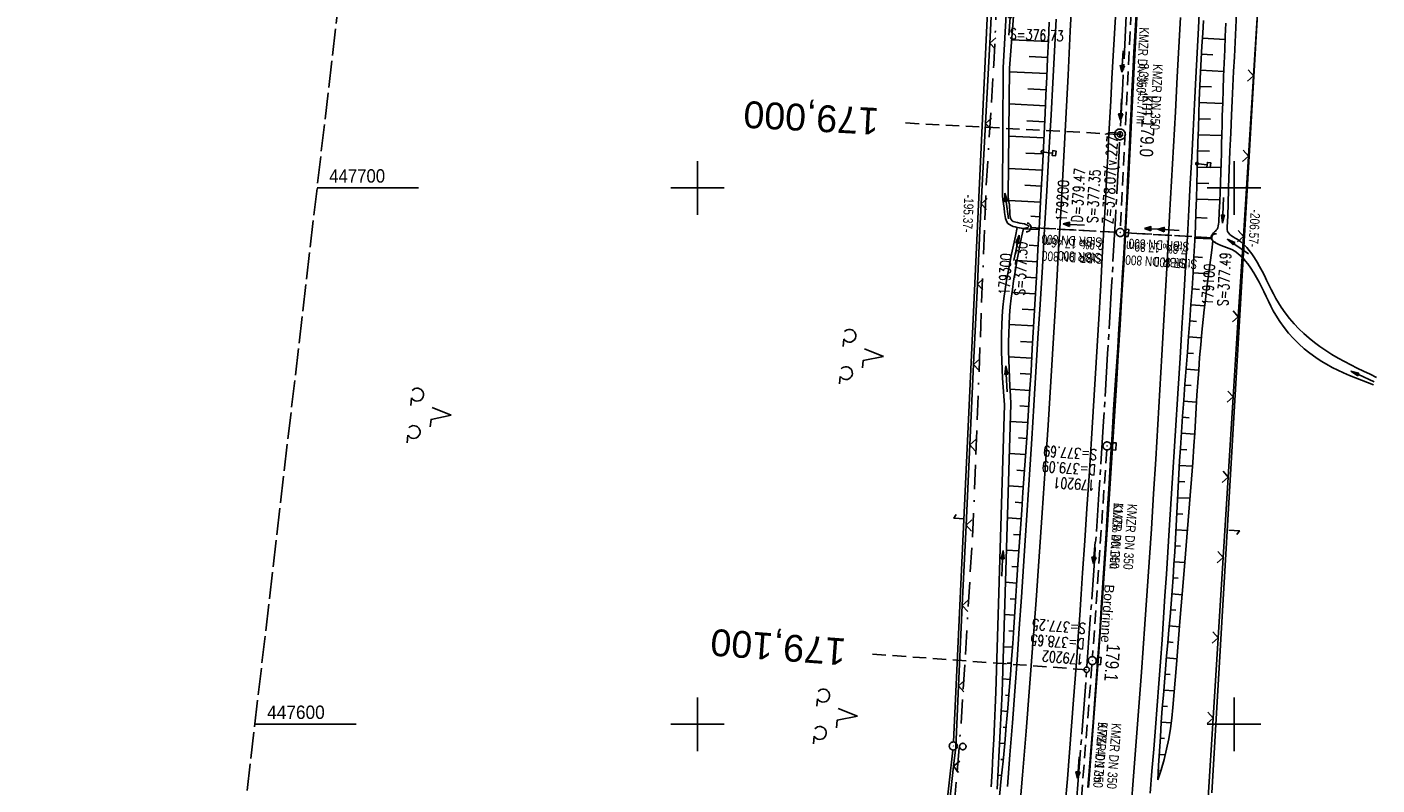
# Model space of a CAD drawing. Extents: x 508275 to 508667, y 447201 to 448341.
# Tile 12 of 33: x 508275 to 508527, y 447589 to 447730. Entities that reach past the tile are written whole.
import ezdxf
from ezdxf.enums import TextEntityAlignment as Align

# ---------------------------------------------------------------- set-up
doc = ezdxf.new("R2010")
doc.units = 0
doc.header["$LTSCALE"] = 10
doc.header["$MEASUREMENT"] = 0
for name, pattern in [('ACAD_ISO16W100', [73, 15, -6.5, 15, -6.5, 15, -7, 1, -7]), ('ACHSE', [5.5, 4, -0.5, 0.5, -0.5]), ('AUSGEZOGEN', [0]), ('LT00', [0]), ('LT12', [0.4, 0.3, -0.1]), ('LT14', [0.6, 0.5, -0.1]), ('LT17', [0.15, 0.1, -0.05]), ('STRICHLINIE2', [0.375, 0.25, -0.125])]:
    doc.linetypes.add(name, pattern=pattern)
doc.layers.get('0').update_dxf_attribs({"linetype": 'LT00'})
for name, color, linetype in [('--EK_FBR', 250, 'LT00'), ('--EK_Halt-Pfeil', 4, 'LT00'), ('--EK_Haltung', 7, 'STRICHLINIE2'), ('--EK_Haltung-Text', 140, 'LT00'), ('--EK_Schacht-Text', 5, 'LT00'), ('--EK_ST-93-1', 30, 'LT17'), ('--EL_DFK_AB_L', 21, 'LT00'), ('--EL_DFK_AB_P', 7, 'LT00'), ('--EL_Halt-Pfeil', 4, 'LT00'), ('--EL_Haltung', 182, 'STRICHLINIE2'), ('--EL_Haltung-Text', 182, 'LT00'), ('-AX-093', 35, 'ACHSE'), ('-ST-93-1', 250, 'LT00'), ('-ST-93-5', 250, 'LT00'), ('ABSTAND', 8, 'LT00'), ('BAB-KABEL', 220, 'ACAD_ISO16W100'), ('DFK_AB_L', 21, 'LT00'), ('DFK_AB_P', 7, 'LT00'), ('DFK_KATASTER', 250, 'LT00'), ('DFK_NUTZUNG', 250, 'LT00'), ('DFK_VERMPKT', 252, 'LT00'), ('DL', 182, 'LT12'), ('DL_PFEIL', 201, 'LT00'), ('DL_TEXT', 182, 'LT00'), ('PFEIL', 140, 'AUSGEZOGEN'), ('RINNE_TEXT', 11, 'Continuous'), ('V126_AFBR_BAB', 250, 'LT00'), ('V126_BOESCH', 250, 'LT00'), ('V126_BOSCHUNG', 250, 'LT00'), ('V126_GRABEN', 250, 'LT00'), ('V126_H_BORD', 8, 'LT00'), ('V126_KA_PRUF', 182, 'LT00'), ('V126_LD_MARK', 250, 'LT00'), ('V126_RASTER', 250, 'LT00'), ('V126_SCHILD_K', 1, 'LT00'), ('V126_SINKK', 182, 'LT00'), ('V126_UK_DURCH', 182, 'LT00'), ('V126_ZAUN', 40, 'LT00')]:
    doc.layers.add(name, color=color, linetype=linetype)
doc.layers.add('-BLATT_126-RAND', color=7, linetype='LT14', plot=False)
doc.styles.add('Arial', font='ARIAL.TTF')
doc.styles.add('Arial Fett', font='txt', dxfattribs={"width": 0.8})
doc.styles.add('Beschrift', font='ARIAL.TTF')
doc.styles.add('Haltungsbeschriftung', font='ARIAL.TTF', dxfattribs={"width": 0.75})
doc.styles.add('schachtbeschriftung', font='romans.shx', dxfattribs={"width": 0.75, "height": 2})
doc.styles.get("Standard").update_dxf_attribs({"font": 'ARIAL.TTF'})

# ---------------------------------------------------------------- blocks, each defined once
blk = doc.blocks.new('SYMB7052')
at = {"color": 0, "linetype": 'ByBlock'}
blk.add_lwpolyline([(0, 0), (0, 0.196), (0.076, 0.156)], dxfattribs=at)
blk = doc.blocks.new('SYMB7010')
at = {"color": 0, "linetype": 'ByBlock'}
for points in [[(-0.031408, 0.499213), (-0.093728, 0.49134), (-0.15457, 0.475719), (-0.212975, 0.452595), (-0.268021, 0.422333), (-0.31884, 0.385411), (-0.36463, 0.342411), (-0.40467, 0.29401), (-0.438329, 0.240973), (-0.465074, 0.184136), (-0.484486, 0.124395), (-0.496256, 0.062692), (-0.5002, 0)], [(-0.5002, 0), (-0.496256, -0.062692), (-0.484486, -0.124395), (-0.465075, -0.184136), (-0.438329, -0.240973), (-0.404671, -0.29401), (-0.36463, -0.342411), (-0.31884, -0.385411), (-0.268021, -0.422333), (-0.212975, -0.452595), (-0.154571, -0.475719), (-0.093728, -0.49134), (-0.031408, -0.499213), (0.031408, -0.499213)], [(0.5002, 0), (0.496256, 0.062692), (0.484485, 0.124395), (0.465074, 0.184136), (0.438329, 0.240973), (0.40467, 0.29401), (0.36463, 0.342411), (0.31884, 0.385411), (0.268021, 0.422333), (0.212975, 0.452595), (0.15457, 0.475719), (0.093728, 0.49134), (0.031408, 0.499213), (-0.031408, 0.499213)], [(0.031408, -0.499213), (0.093728, -0.491341), (0.15457, -0.475719), (0.212975, -0.452595), (0.268021, -0.422333), (0.31884, -0.385411), (0.36463, -0.342411), (0.404671, -0.294011), (0.438329, -0.240974), (0.465075, -0.184136), (0.484486, -0.124395), (0.496256, -0.062692), (0.500201, 0)]]:
    blk.add_lwpolyline(points, dxfattribs=at)
blk = doc.blocks.new('SYMB7201')
at = {"color": 0, "linetype": 'ByBlock'}
for p, q in [((0, 0.385), (-0.11, 0.015)), ((-0.255, -0.385), (-0.115, -0.385)), ((0.445, -0.385), (0.585, -0.385))]:
    blk.add_line(p, q, dxfattribs=at)
for points in [[(0.25, 0.015), (0.11, 0.015), (0, 0.385)], [(-0.393816, -0.383308), (-0.416239, -0.362945), (-0.432849, -0.337617), (-0.442589, -0.308936), (-0.444836, -0.27873), (-0.439449, -0.248923), (-0.426769, -0.221415), (-0.407606, -0.197958), (-0.38318, -0.180047), (-0.355047, -0.168823), (-0.325, -0.165), (-0.294953, -0.168823), (-0.26682, -0.180047), (-0.242394, -0.197959), (-0.223231, -0.221415), (-0.210551, -0.248923), (-0.205164, -0.27873), (-0.207411, -0.308936), (-0.21715, -0.337617), (-0.233761, -0.362945), (-0.256184, -0.383308)], [(0.306185, -0.383308), (0.283761, -0.362945), (0.267151, -0.337617), (0.257411, -0.308936), (0.255164, -0.27873), (0.260552, -0.248923), (0.273231, -0.221415), (0.292394, -0.197958), (0.31682, -0.180047), (0.344953, -0.168823), (0.375, -0.165), (0.405047, -0.168823), (0.43318, -0.180047), (0.457606, -0.197959), (0.476769, -0.221415), (0.489449, -0.248923), (0.494836, -0.27873), (0.492589, -0.308936), (0.48285, -0.337617), (0.466239, -0.362945), (0.443816, -0.383308)]]:
    blk.add_lwpolyline(points, dxfattribs=at)
blk = doc.blocks.new('SYMB0003')
at = {"color": 0, "linetype": 'ByBlock'}
for p, q in [((-0.015712, 0), (0.010166, 0.012015)), ((0, -0.021257), (-0.015712, 0)), ((0.010166, 0.012015), (0, -0.021257))]:
    blk.add_line(p, q, dxfattribs=at)
for points in [[(-0.031395, 0.499013), (-0.093691, 0.491144), (-0.154509, 0.475528), (-0.21289, 0.452414), (-0.267913, 0.422164), (-0.318712, 0.385257), (-0.364484, 0.342274), (-0.404509, 0.293893), (-0.438154, 0.240877), (-0.464888, 0.184062), (-0.484292, 0.124345), (-0.496058, 0.062667), (-0.5, 0)], [(-0.5, 0), (-0.496058, -0.062667), (-0.484292, -0.124345), (-0.464888, -0.184062), (-0.438154, -0.240877), (-0.404509, -0.293893), (-0.364485, -0.342274), (-0.318712, -0.385257), (-0.267914, -0.422164), (-0.21289, -0.452414), (-0.154509, -0.475529), (-0.093691, -0.491144), (-0.031395, -0.499014), (0.031395, -0.499014)], [(0.5, 0), (0.496057, 0.062667), (0.484292, 0.124345), (0.464888, 0.184062), (0.438153, 0.240877), (0.404509, 0.293893), (0.364484, 0.342274), (0.318712, 0.385257), (0.267913, 0.422164), (0.21289, 0.452414), (0.154509, 0.475528), (0.093691, 0.491144), (0.031395, 0.499013), (-0.031395, 0.499013)], [(0.031395, -0.499014), (0.093691, -0.491144), (0.154509, -0.475529), (0.21289, -0.452414), (0.267914, -0.422164), (0.318712, -0.385257), (0.364485, -0.342274), (0.404509, -0.293893), (0.438154, -0.240877), (0.464889, -0.184062), (0.484292, -0.124345), (0.496058, -0.062667), (0.5, 0)]]:
    blk.add_lwpolyline(points, dxfattribs=at)
blk = doc.blocks.new('SYMB2')
at = {"color": 0, "linetype": 'ByBlock', "flags": 128}
for points in [[(-0.031395, 0.499013), (-0.093691, 0.491144), (-0.154509, 0.475528), (-0.21289, 0.452414), (-0.267913, 0.422164), (-0.318712, 0.385257), (-0.364484, 0.342274), (-0.404509, 0.293893), (-0.438154, 0.240877), (-0.464888, 0.184062), (-0.484292, 0.124345), (-0.496058, 0.062667), (-0.5, 0)], [(-0.5, 0), (-0.496058, -0.062667), (-0.484292, -0.124345), (-0.464888, -0.184062), (-0.438154, -0.240877), (-0.404509, -0.293893), (-0.364485, -0.342274), (-0.318712, -0.385257), (-0.267914, -0.422164), (-0.21289, -0.452414), (-0.154509, -0.475529), (-0.093691, -0.491144), (-0.031395, -0.499014), (0.031395, -0.499014)], [(0.5, 0), (0.496057, 0.062667), (0.484292, 0.124345), (0.464888, 0.184062), (0.438153, 0.240877), (0.404509, 0.293893), (0.364484, 0.342274), (0.318712, 0.385257), (0.267913, 0.422164), (0.21289, 0.452414), (0.154509, 0.475528), (0.093691, 0.491144), (0.031395, 0.499013), (-0.031395, 0.499013)], [(0.031395, -0.499014), (0.093691, -0.491144), (0.154509, -0.475529), (0.21289, -0.452414), (0.267914, -0.422164), (0.318712, -0.385257), (0.364485, -0.342274), (0.404509, -0.293893), (0.438154, -0.240877), (0.464889, -0.184062), (0.484292, -0.124345), (0.496058, -0.062667), (0.5, 0)]]:
    blk.add_lwpolyline(points, dxfattribs=at)
blk = doc.blocks.new('Pfreil3')
at = {"layer": 'PFEIL'}
blk.add_hatch(color=256, dxfattribs=at).paths.add_polyline_path([(-1.55, 0.27), (-1.55, -0.27), (0, 0)])
for p, q in [((-1.55, 0), (-4.83, 0)), ((-1.55, -0.27), (-1.55, 0.27)), ((-1.55, 0.27), (0, 0)), ((0, 0), (-1.55, -0.27))]:
    blk.add_line(p, q, dxfattribs=at)
blk = doc.blocks.new('SYMB1263')
at = {"color": 0, "linetype": 'ByBlock'}
for p, q in [((0.014231, 0.098982), (-0.014231, 0.098982)), ((-0.014231, -0.098982), (0.014232, -0.098982))]:
    blk.add_line(p, q, dxfattribs=at)
for points in [[(0, 0.1), (0, 0.75), (0.18, 0.75), (0.18, 1), (-0.18, 1), (-0.18, 0.75), (0, 0.75)], [(-0.014231, 0.098982), (-0.041542, 0.090963), (-0.065486, 0.075575), (-0.084125, 0.054064), (-0.095949, 0.028173), (-0.1, 0)], [(-0.1, 0), (-0.095949, -0.028173), (-0.084125, -0.054064), (-0.065486, -0.075575), (-0.041541, -0.090963), (-0.014231, -0.098982)], [(0.1, 0), (0.095949, 0.028173), (0.084125, 0.054064), (0.065486, 0.075575), (0.041541, 0.090963), (0.014231, 0.098982)], [(0.014232, -0.098982), (0.041542, -0.090963), (0.065486, -0.075575), (0.084125, -0.054064), (0.095949, -0.028173), (0.1, 0)]]:
    blk.add_lwpolyline(points, dxfattribs=at)
blk = doc.blocks.new('SYMB0024')
at = {"color": 0, "linetype": 'ByBlock'}
for p, q in [((-0.5, 0.5), (0, 0)), ((0, 0), (0.5, 0.5))]:
    blk.add_line(p, q, dxfattribs=at)
blk = doc.blocks.new('SYMB0652')
at = {"color": 0, "linetype": 'ByBlock'}
blk.add_lwpolyline([(-0.15, -0.075), (0.15, -0.075), (0.15, 0.075), (-0.15, 0.075), (-0.15, -0.075)], dxfattribs=at)
blk = doc.blocks.new('SYMB1107')
at = {"color": 0, "linetype": 'ByBlock'}
for points in [[(-0.2, 0), (-0.196157, 0.039018), (-0.184776, 0.076537), (-0.166294, 0.111114), (-0.141421, 0.141421), (-0.111114, 0.166294), (-0.076537, 0.184776), (-0.039018, 0.196157), (0, 0.2)], [(0, 0.2), (0.039018, 0.196157), (0.076537, 0.184776), (0.111114, 0.166294), (0.141421, 0.141421), (0.166294, 0.111114), (0.184776, 0.076537), (0.196157, 0.039018), (0.2, 0)]]:
    blk.add_lwpolyline(points, dxfattribs=at)
blk = doc.blocks.new('SYMB0070')
at = {"color": 0, "linetype": 'ByBlock'}
for p, q in [((-0.5, 0), (0.2, 0)), ((0.5, 0), (0.2, 0.1)), ((0.2, 0.1), (0.2, 0)), ((0.468, 0), (0.21, 0.086)), ((0.21, 0.086), (0.21, -0.086)), ((0.21, -0.086), (0.468, 0)), ((0.22, -0.072), (0.437, 0)), ((0.23, -0.058), (0.405, 0)), ((0.24, -0.045), (0.374, 0)), ((0.342, 0), (0.25, 0.031)), ((0.25, 0.031), (0.25, -0.031)), ((0.25, -0.031), (0.342, 0)), ((0.26, -0.017), (0.31, 0)), ((0.27, -0.003), (0.279, 0))]:
    blk.add_line(p, q, dxfattribs=at)
for points in [[(0.2, 0), (0.2, -0.1), (0.5, 0)], [(0.437, 0), (0.22, 0.072), (0.22, -0.072)], [(0.405, 0), (0.23, 0.058), (0.23, -0.058)], [(0.374, 0), (0.24, 0.045), (0.24, -0.045)], [(0.31, 0), (0.26, 0.017), (0.26, -0.017)], [(0.279, 0), (0.27, 0.003), (0.27, -0.003)]]:
    blk.add_lwpolyline(points, dxfattribs=at)

msp = doc.modelspace()

# ---------------------------------------------------------------- linework, layer by layer
at = {"layer": '--EK_FBR', "color": 2}
for points in [[(508472.86, 447588.21), (508474.73, 447612.63), (508476.41, 447637.2), (508478.06, 447663.24), (508478.41, 447668.85), (508478.75, 447674.47), (508479.09, 447680.08), (508479.42, 447685.69), (508479.74, 447691.31), (508480.01, 447696.31), (508480.28, 447701.32), (508480.55, 447706.32), (508480.81, 447711.33), (508481.06, 447716.34), (508481.32, 447721.35), (508482.8, 447749.33)], [(508468.51, 447584.96), (508468.92, 447589.86), (508469.32, 447594.76), (508469.7, 447599.65), (508470.08, 447604.55), (508470.37, 447608.5), (508470.66, 447612.45), (508470.94, 447616.39), (508471.21, 447620.34), (508471.48, 447624.29), (508471.75, 447628.24), (508472.15, 447634.24), (508472.56, 447640.25), (508472.95, 447646.25), (508473.34, 447652.26), (508474.1, 447664.44), (508474.82, 447676.62), (508475.12, 447681.86), (508475.41, 447687.1), (508475.7, 447692.34), (508475.99, 447697.57), (508476.27, 447702.81), (508476.44, 447705.91), (508476.6, 447709), (508476.77, 447712.09), (508477, 447716.27), (508477.23, 447720.44), (508477.46, 447724.61), (508477.69, 447728.79), (508477.92, 447732.96)]]:
    msp.add_lwpolyline(points, dxfattribs=at)
at = {"layer": '--EK_FBR'}
for points in [[(508484.34, 447587.18), (508484.67, 447591.26), (508485, 447595.34), (508485.32, 447599.43), (508485.64, 447603.51), (508485.95, 447607.59), (508486.25, 447611.67), (508486.55, 447615.76), (508486.83, 447619.84), (508487.1, 447623.93), (508487.38, 447628.01), (508487.64, 447632.1), (508487.9, 447636.18), (508488.47, 447644.99), (508489.02, 447653.79), (508489.57, 447662.59), (508489.92, 447668.27), (508490.27, 447673.94), (508490.61, 447679.62), (508490.95, 447685.3), (508491.27, 447690.98), (508491.55, 447695.9), (508491.82, 447700.82), (508492.08, 447705.75), (508492.34, 447710.67), (508492.6, 447715.6), (508492.85, 447720.52), (508493.33, 447729.86), (508493.81, 447739.19)], [(508457.73, 447588.41), (508458.2, 447594.34), (508458.67, 447600.28), (508459.12, 447606.21), (508459.55, 447612.04), (508459.96, 447617.86), (508460.37, 447623.69), (508460.76, 447629.52), (508461.07, 447634.26), (508461.37, 447639), (508461.67, 447643.73), (508461.97, 447648.47), (508462.27, 447653.21), (508462.66, 447659.47), (508463.05, 447665.73), (508463.43, 447671.99), (508463.82, 447678.25), (508464.25, 447685.33), (508464.67, 447692.41), (508465.08, 447699.49), (508465.48, 447706.57), (508465.87, 447713.66), (508466.19, 447719.6), (508466.5, 447725.54), (508466.81, 447731.49)]]:
    msp.add_lwpolyline(points, dxfattribs=at)
at = {"layer": '--EK_Haltung'}
for p, q in [((508481.02, 447736.67), (508478.81, 447692.46)), ((508478.02, 447691.75), (508462.09, 447692.61)), ((508495.87, 447690.71), (508479.52, 447691.67)), ((508476.25, 447651.16), (508473.61, 447612.62)), ((508473.5, 447611.12), (508470.45, 447572.58))]:
    msp.add_line(p, q, dxfattribs=at)
at = {"layer": '--EK_ST-93-1', "ltscale": 2.5}
for p, q in [((508478.72, 447709.99), (508438.78, 447712.12)), ((508472.51, 447610.18), (508432.61, 447613.1))]:
    msp.add_line(p, q, dxfattribs=at)
at = {"layer": '--EL_DFK_AB_L'}
for p, q in [((508495.84, 447587.24), (508507.85, 447791.96)), ((508456.67, 447790.37), (508447.7, 447596.71)), ((508447.58, 447595.21), (508431.18, 447451.12))]:
    msp.add_line(p, q, dxfattribs=at)
at = {"layer": '--EL_Haltung'}
for p, q in [((508481.02, 447736.67), (508478.81, 447692.46)), ((508478.02, 447691.75), (508462.09, 447692.61)), ((508495.87, 447690.71), (508479.52, 447691.67)), ((508476.25, 447651.16), (508473.61, 447612.62)), ((508473.5, 447611.12), (508470.45, 447572.58))]:
    msp.add_line(p, q, dxfattribs=at)
at = {"layer": '-AX-093', "ltscale": 0.2}
msp.add_lwpolyline([(508479.89, 447732.1), (508479.23, 447719.5), (508478.56, 447706.9), (508477.87, 447694.3), (508477.15, 447681.7), (508476.41, 447669.11), (508475.65, 447656.51), (508474.85, 447643.92), (508474.01, 447631.33), (508473.13, 447618.74), (508472.21, 447606.16), (508471.24, 447593.58), (508470.22, 447581)], dxfattribs=at)
at = {"layer": '-BLATT_126-RAND'}
msp.add_lwpolyline([(508381.63, 448152.85), (508275.04, 447234.01), (508560.13, 447200.94), (508666.72, 448119.78), (508381.63, 448152.85)], dxfattribs=at)
at = {"layer": 'BAB-KABEL', "ltscale": 0.03, "flags": 128}
msp.add_lwpolyline([(508483.28, 448141.06), (508483.04, 448139.23), (508479.75, 448113.4), (508481.53, 448103.17), (508480.16, 448094.26), (508478.94, 448090.58), (508477.43, 448087.4), (508476.34, 448080.03), (508472.78, 448052.02), (508471.01, 448040.42), (508470.05, 448032.88), (508469.51, 448025.92), (508468.69, 448016.78), (508466.83, 447996.18), (508463.71, 447929.6), (508460.37, 447843.86), (508458.4, 447784.54), (508457.29, 447767.2), (508455.21, 447723.04), (508453.73, 447699.29), (508451.38, 447637.7), (508449.2, 447601.32), (508447.46, 447580.35), (508445.55, 447556.95), (508439.9, 447511.62), (508435.63, 447479.34), (508431.54, 447447.33), (508425.81, 447408.25), (508422.06, 447386.25), (508419.49, 447370.36), (508419.46, 447366.69), (508417.02, 447353.03), (508419.67, 447348.57), (508418.26, 447336.94), (508413.79, 447330.93), (508402.03, 447282.82), (508386.1, 447280.45), (508366.68, 447274.03), (508361.37, 447269.7), (508361.66, 447256.67), (508362.2, 447223.9)], dxfattribs=at)
at = {"layer": 'DFK_AB_L'}
for p, q in [((508495.84, 447587.24), (508507.85, 447791.96)), ((508456.67, 447790.37), (508447.7, 447596.71)), ((508447.58, 447595.21), (508431.18, 447451.12))]:
    msp.add_line(p, q, dxfattribs=at)
at = {"layer": 'DL'}
for p, q in [((508478.02, 447691.75), (508462.09, 447692.61)), ((508495.87, 447690.71), (508479.52, 447691.67))]:
    msp.add_line(p, q, dxfattribs=at)
at = {"layer": 'V126_AFBR_BAB', "color": 0}
for points in [[(508472.86, 447588.21), (508474.73, 447612.63), (508476.41, 447637.2), (508478.06, 447663.24), (508478.41, 447668.85), (508478.75, 447674.47), (508479.09, 447680.08), (508479.42, 447685.69), (508479.74, 447691.31), (508480.01, 447696.31), (508480.28, 447701.32), (508480.55, 447706.32), (508480.81, 447711.33), (508481.06, 447716.34), (508481.32, 447721.35), (508482.8, 447749.33)], [(508468.51, 447584.96), (508468.92, 447589.86), (508469.32, 447594.76), (508469.7, 447599.65), (508470.08, 447604.55), (508470.37, 447608.5), (508470.66, 447612.45), (508470.94, 447616.39), (508471.21, 447620.34), (508471.48, 447624.29), (508471.75, 447628.24), (508472.15, 447634.24), (508472.56, 447640.25), (508472.95, 447646.25), (508473.34, 447652.26), (508474.1, 447664.44), (508474.82, 447676.62), (508475.12, 447681.86), (508475.41, 447687.1), (508475.7, 447692.34), (508475.99, 447697.57), (508476.27, 447702.81), (508476.44, 447705.91), (508476.6, 447709), (508476.77, 447712.09), (508477, 447716.27), (508477.23, 447720.44), (508477.46, 447724.61), (508477.69, 447728.79), (508477.92, 447732.96)]]:
    msp.add_lwpolyline(points, dxfattribs=at)
at = {"layer": 'V126_AFBR_BAB'}
for points in [[(508484.34, 447587.18), (508484.67, 447591.26), (508485, 447595.34), (508485.32, 447599.43), (508485.64, 447603.51), (508485.95, 447607.59), (508486.25, 447611.67), (508486.55, 447615.76), (508486.83, 447619.84), (508487.1, 447623.93), (508487.38, 447628.01), (508487.64, 447632.1), (508487.9, 447636.18), (508488.47, 447644.99), (508489.02, 447653.79), (508489.57, 447662.59), (508489.92, 447668.27), (508490.27, 447673.94), (508490.61, 447679.62), (508490.95, 447685.3), (508491.27, 447690.98), (508491.55, 447695.9), (508491.82, 447700.82), (508492.08, 447705.75), (508492.34, 447710.67), (508492.6, 447715.6), (508492.85, 447720.52), (508493.33, 447729.86), (508493.81, 447739.19)], [(508457.73, 447588.41), (508458.2, 447594.34), (508458.67, 447600.28), (508459.12, 447606.21), (508459.55, 447612.04), (508459.96, 447617.86), (508460.37, 447623.69), (508460.76, 447629.52), (508461.07, 447634.26), (508461.37, 447639), (508461.67, 447643.73), (508461.97, 447648.47), (508462.27, 447653.21), (508462.66, 447659.47), (508463.05, 447665.73), (508463.43, 447671.99), (508463.82, 447678.25), (508464.25, 447685.33), (508464.67, 447692.41), (508465.08, 447699.49), (508465.48, 447706.57), (508465.87, 447713.66), (508466.19, 447719.6), (508466.5, 447725.54), (508466.81, 447731.49)]]:
    msp.add_lwpolyline(points, dxfattribs=at)
at = {"layer": 'V126_BOESCH'}
for points in [[(508465.55, 447730.92), (508465.4, 447727.52), (508465.24, 447724.12), (508465.09, 447720.72), (508464.93, 447717.32), (508464.77, 447713.92), (508464.52, 447708.83), (508464.27, 447703.74), (508464, 447698.65), (508463.72, 447693.56), (508463.44, 447688.47), (508463.15, 447683.38), (508462.86, 447678.29), (508462.62, 447674.13), (508462.38, 447669.98), (508462.14, 447665.82), (508461.88, 447661.67), (508461.62, 447657.52), (508461.34, 447653.37), (508461.11, 447650), (508460.88, 447646.63), (508460.64, 447643.27), (508460.4, 447639.9), (508460.16, 447636.53), (508459.92, 447633.17), (508459.69, 447629.8), (508459.49, 447626.86), (508459.3, 447623.92), (508459.12, 447620.98), (508458.92, 447618.03), (508458.73, 447615.09), (508458.53, 447612.15), (508458.32, 447609.21), (508458.09, 447606.28), (508457.82, 447603), (508457.54, 447599.72), (508457.24, 447596.44), (508456.92, 447593.16), (508456.59, 447589.89), (508456.26, 447586.61)], [(508494.29, 447731.24), (508494.13, 447728.84), (508493.98, 447726.44), (508493.84, 447724.04), (508493.71, 447721.63), (508493.59, 447719.02), (508493.49, 447716.39), (508493.4, 447713.77), (508493.32, 447711.15), (508493.25, 447708.53), (508493.18, 447705.91), (508493.11, 447703.29), (508493.04, 447700.66), (508492.96, 447698.04), (508492.88, 447695.42), (508492.78, 447692.8), (508492.66, 447690.18), (508492.51, 447687.2), (508492.34, 447684.23), (508492.15, 447681.25), (508491.95, 447678.28), (508491.73, 447675.31), (508491.51, 447672.33), (508491.28, 447669.36), (508491.05, 447666.39), (508490.82, 447663.41), (508490.6, 447660.44), (508490.38, 447657.47), (508490.17, 447654.49), (508489.98, 447651.52), (508489.84, 447649.1), (508489.7, 447646.68), (508489.57, 447644.27), (508489.44, 447641.85), (508489.32, 447639.43), (508489.19, 447637.02), (508489.06, 447634.6), (508488.92, 447632.18), (508488.77, 447629.77), (508488.61, 447627.36), (508488.43, 447624.92), (508488.24, 447622.48), (508488.04, 447620.05), (508487.83, 447617.61), (508487.62, 447615.18), (508487.41, 447612.74), (508487.2, 447610.31), (508486.99, 447607.88), (508486.8, 447605.44), (508486.61, 447603), (508486.42, 447600.34), (508486.24, 447597.67), (508486.07, 447595), (508485.91, 447592.33), (508485.76, 447589.66)], [(508485.76, 447589.66), (508486.38, 447591.53), (508486.93, 447593.43), (508487.4, 447595.34), (508487.8, 447597.27), (508488.13, 447599.22), (508488.38, 447601.17), (508488.56, 447603.14), (508489.22, 447611.15), (508489.89, 447619.16), (508490.56, 447627.17), (508490.82, 447630.26), (508491.08, 447633.36), (508491.33, 447636.45), (508491.58, 447639.55), (508491.82, 447642.64), (508492.06, 447645.74), (508492.28, 447648.84), (508492.49, 447651.94), (508492.64, 447654.29), (508492.78, 447656.65), (508492.93, 447659), (508493.07, 447661.35), (508493.23, 447663.71), (508493.39, 447666.06), (508493.56, 447668.41), (508493.76, 447670.76), (508493.97, 447673.1), (508494.21, 447675.45), (508494.42, 447677.3), (508494.64, 447679.15), (508494.87, 447681.01), (508495.11, 447682.86), (508495.35, 447684.71), (508495.59, 447686.56), (508495.83, 447688.41), (508496.04, 447690.15)]]:
    msp.add_lwpolyline(points, dxfattribs=at)
at = {"layer": 'V126_BOSCHUNG'}
for p, q in [((508465.39, 447727.32), (508458.55, 447727.65)), ((508494.07, 447727.96), (508498.33, 447727.71)), ((508465.25, 447724.33), (508461.79, 447724.49)), ((508493.89, 447724.96), (508496.05, 447724.84)), ((508465.12, 447721.33), (508458.15, 447721.66)), ((508493.73, 447721.95), (508498.07, 447721.74)), ((508493.59, 447718.94), (508495.77, 447718.85)), ((508464.98, 447718.33), (508461.55, 447718.5)), ((508464.84, 447715.34), (508458.07, 447715.66)), ((508493.47, 447715.92), (508497.85, 447715.77)), ((508464.7, 447712.34), (508461.37, 447712.5)), ((508493.37, 447712.92), (508495.57, 447712.85)), ((508464.55, 447709.34), (508458, 447709.65)), ((508493.29, 447709.91), (508497.7, 447709.79)), ((508464.4, 447706.35), (508461.18, 447706.5)), ((508493.21, 447706.91), (508495.42, 447706.85)), ((508493.13, 447703.91), (508497.55, 447703.8)), ((508464.24, 447703.34), (508457.93, 447703.66)), ((508464.09, 447700.33), (508460.99, 447700.5)), ((508493.05, 447700.91), (508495.25, 447700.85)), ((508463.93, 447697.33), (508457.99, 447697.67)), ((508492.96, 447697.92), (508497.34, 447697.79)), ((508463.73, 447694.64), (508462.08, 447694.76)), ((508492.82, 447694.47), (508494.98, 447694.4)), ((508463.65, 447692.24), (508460.72, 447692.4)), ((508463.48, 447689.24), (508461.8, 447689.34)), ((508492.69, 447690.65), (508495.79, 447690.49)), ((508463.31, 447686.25), (508459.54, 447686.46)), ((508492.51, 447687.15), (508494.08, 447687.07)), ((508492.34, 447684.17), (508495.26, 447684)), ((508463.14, 447683.25), (508461.08, 447683.37)), ((508492.15, 447681.18), (508493.51, 447681.1)), ((508462.97, 447680.26), (508458.58, 447680.5)), ((508462.8, 447677.26), (508460.52, 447677.39)), ((508491.94, 447678.2), (508494.5, 447678.02)), ((508462.63, 447674.27), (508458.04, 447674.52)), ((508491.73, 447675.21), (508492.95, 447675.12)), ((508462.46, 447671.27), (508460.21, 447671.4)), ((508491.5, 447672.23), (508493.87, 447672.04)), ((508491.27, 447669.23), (508492.44, 447669.14)), ((508462.28, 447668.28), (508457.99, 447668.51)), ((508491.04, 447666.24), (508493.39, 447666.06)), ((508462.1, 447665.27), (508460.1, 447665.39)), ((508461.92, 447662.27), (508458.24, 447662.51)), ((508490.81, 447663.25), (508492, 447663.16)), ((508461.73, 447659.27), (508460.07, 447659.38)), ((508490.58, 447660.26), (508492.99, 447660.07)), ((508461.54, 447656.27), (508458.31, 447656.49)), ((508490.37, 447657.26), (508491.59, 447657.17)), ((508490.16, 447654.26), (508492.63, 447654.09)), ((508461.34, 447653.28), (508459.78, 447653.39)), ((508489.97, 447651.26), (508491.2, 447651.18)), ((508461.13, 447650.29), (508458.13, 447650.49)), ((508460.92, 447647.29), (508459.48, 447647.39)), ((508489.79, 447648.26), (508492.23, 447648.12)), ((508460.71, 447644.3), (508457.94, 447644.49)), ((508489.62, 447645.26), (508490.82, 447645.2)), ((508460.5, 447641.31), (508459.17, 447641.4)), ((508489.47, 447642.26), (508491.79, 447642.15)), ((508460.28, 447638.32), (508457.76, 447638.49)), ((508489.31, 447639.26), (508490.43, 447639.21)), ((508489.15, 447636.27), (508491.31, 447636.16)), ((508460.07, 447635.32), (508458.87, 447635.41)), ((508459.86, 447632.33), (508457.57, 447632.49)), ((508488.98, 447633.28), (508490.02, 447633.22)), ((508459.66, 447629.34), (508458.57, 447629.41)), ((508488.8, 447630.29), (508490.81, 447630.17)), ((508459.46, 447626.35), (508457.39, 447626.49)), ((508488.6, 447627.31), (508489.58, 447627.24)), ((508459.27, 447623.35), (508458.28, 447623.42)), ((508488.38, 447624.32), (508490.31, 447624.17)), ((508488.15, 447621.33), (508489.1, 447621.26)), ((508459.08, 447620.36), (508457.2, 447620.49)), ((508487.89, 447618.35), (508489.81, 447618.19)), ((508458.88, 447617.36), (508458, 447617.42)), ((508458.68, 447614.37), (508457.02, 447614.48)), ((508487.64, 447615.36), (508488.6, 447615.28)), ((508458.47, 447611.38), (508457.7, 447611.43)), ((508487.38, 447612.37), (508489.31, 447612.21)), ((508458.25, 447608.38), (508456.83, 447608.49)), ((508487.12, 447609.38), (508488.09, 447609.3)), ((508486.87, 447606.39), (508488.81, 447606.23)), ((508458.02, 447605.39), (508457.38, 447605.44)), ((508486.64, 447603.39), (508487.6, 447603.32)), ((508457.77, 447602.39), (508456.58, 447602.5)), ((508457.51, 447599.4), (508456.97, 447599.45)), ((508486.42, 447600.39), (508488.27, 447600.27)), ((508457.23, 447596.41), (508456.28, 447596.5)), ((508486.22, 447597.4), (508487.02, 447597.35)), ((508456.95, 447593.42), (508456.53, 447593.47)), ((508486.04, 447594.4), (508487.16, 447594.33)), ((508485.86, 447591.41), (508486.09, 447591.39)), ((508456.65, 447590.44), (508455.96, 447590.51))]:
    msp.add_line(p, q, dxfattribs=at)
at = {"layer": 'V126_GRABEN'}
for points in [[(508457.58, 447733.48), (508456.98, 447722.49), (508456.81, 447698.59), (508456.91, 447697.82), (508457.01, 447697.04), (508457.11, 447696.25), (508457.21, 447695.43), (508457.26, 447695.05), (508457.32, 447694.68), (508457.39, 447694.32), (508457.5, 447693.98), (508457.65, 447693.67), (508457.85, 447693.4), (508458.12, 447693.17), (508458.45, 447692.98), (508458.82, 447692.84), (508459.2, 447692.73), (508459.59, 447692.64), (508459.98, 447692.56), (508460.35, 447692.49), (508460.72, 447692.43)], [(508460.9, 447693.31), (508460.48, 447693.38), (508460.05, 447693.46), (508459.6, 447693.55), (508459.33, 447693.61), (508459.07, 447693.68), (508458.83, 447693.77), (508458.62, 447693.9), (508458.44, 447694.12), (508458.32, 447694.39), (508458.25, 447694.71), (508458.21, 447695.05), (508458.19, 447695.41), (508458.18, 447695.77), (508458.15, 447696.34), (508458.1, 447696.89), (508458.03, 447697.41), (508457.95, 447697.92), (508457.86, 447698.42), (508458.16, 447722.37), (508458.99, 447733.66)], [(508498.74, 447693.41), (508498.86, 447696.77), (508498.97, 447700.12), (508499.09, 447703.48), (508499.22, 447706.84), (508499.36, 447710.2), (508499.5, 447713.56), (508499.63, 447716.28), (508499.77, 447719.01), (508499.9, 447721.73), (508500.04, 447724.46), (508500.18, 447727.19), (508500.31, 447729.91), (508500.44, 447732.64)], [(508525.94, 447663.3), (508524.82, 447663.73), (508523.71, 447664.16), (508522.59, 447664.6), (508521.49, 447665.05), (508520.39, 447665.53), (508519.32, 447666.03), (508518.25, 447666.56), (508517.21, 447667.13), (508516.19, 447667.73), (508515.19, 447668.38), (508514.1, 447669.18), (508513.04, 447670.04), (508512.02, 447670.95), (508511.06, 447671.92), (508510.15, 447672.94), (508509.29, 447674), (508508.5, 447675.11), (508507.77, 447676.26), (508507.27, 447677.12), (508506.81, 447677.99), (508506.37, 447678.88), (508505.93, 447679.77), (508505.51, 447680.67), (508505.07, 447681.56), (508504.63, 447682.45), (508504.16, 447683.32), (508503.66, 447684.18), (508503.13, 447685.02), (508502.54, 447685.84), (508502.12, 447686.37), (508501.67, 447686.89), (508501.18, 447687.37), (508500.67, 447687.81), (508500.12, 447688.2), (508499.54, 447688.52), (508499.06, 447688.73), (508498.57, 447688.91), (508498.08, 447689.08), (508497.59, 447689.26), (508497.11, 447689.45), (508496.65, 447689.69), (508496.33, 447689.89), (508496.04, 447690.15), (508495.88, 447690.34), (508495.76, 447690.54), (508495.7, 447690.76), (508495.71, 447690.98), (508495.8, 447691.2), (508495.94, 447691.42), (508496.12, 447691.62), (508496.31, 447691.81), (508496.49, 447691.98), (508496.66, 447692.14), (508496.8, 447692.31), (508496.95, 447692.59), (508497.03, 447692.92), (508497.08, 447693.27), (508497.11, 447693.63), (508497.22, 447695.54), (508497.32, 447697.42), (508497.4, 447699.26), (508497.47, 447701.08), (508497.53, 447702.88), (508497.58, 447704.66), (508497.62, 447706.43), (508497.66, 447708.19), (508497.7, 447709.95), (508497.74, 447711.7), (508497.79, 447713.47), (508497.86, 447715.9), (508497.94, 447718.34), (508498.04, 447720.8), (508498.14, 447723.27), (508498.24, 447725.75), (508498.35, 447728.23), (508498.47, 447730.72)], [(508454.74, 447588.33), (508454.9, 447591.27), (508455.05, 447594.22), (508455.19, 447597.17), (508455.32, 447600.11), (508455.45, 447603.06), (508455.57, 447606.01), (508457.2, 447659.54), (508457.08, 447661.2), (508456.96, 447662.86), (508456.85, 447664.52), (508456.76, 447666.18), (508456.69, 447667.84), (508456.64, 447669.49), (508456.62, 447671.14), (508456.63, 447672.79), (508456.68, 447674.44), (508456.77, 447676.08), (508456.91, 447677.75), (508457.1, 447679.41), (508457.33, 447681.07), (508457.59, 447682.73), (508457.88, 447684.38), (508458.19, 447686.03), (508458.52, 447687.69), (508458.87, 447689.34), (508459.23, 447690.99), (508459.59, 447692.64)], [(508455.81, 447587.9), (508456.01, 447591.5), (508456.2, 447595.1), (508456.39, 447598.7), (508456.57, 447602.3), (508456.75, 447605.91), (508458.41, 447659.67), (508458.31, 447661.32), (508458.22, 447662.98), (508458.13, 447664.64), (508458.06, 447666.3), (508458, 447667.95), (508457.97, 447669.61), (508457.96, 447671.26), (508457.98, 447672.91), (508458.04, 447674.56), (508458.13, 447676.2), (508458.27, 447677.84), (508458.45, 447679.46), (508458.66, 447681.09), (508458.9, 447682.71), (508459.16, 447684.34), (508459.45, 447685.96), (508459.75, 447687.58), (508460.07, 447689.19), (508460.39, 447690.81), (508460.72, 447692.43)], [(508460.9, 447693.31), (508461.2, 447693.18), (508461.46, 447693.06), (508461.65, 447692.95), (508461.72, 447692.84), (508461.67, 447692.75), (508461.52, 447692.66), (508461.3, 447692.58), (508461.02, 447692.51), (508460.72, 447692.43)], [(508526.52, 447664.69), (508525.31, 447665.27), (508524.11, 447665.84), (508522.91, 447666.43), (508521.71, 447667.03), (508520.53, 447667.66), (508519.37, 447668.3), (508518.22, 447668.98), (508517.09, 447669.69), (508515.99, 447670.45), (508514.95, 447671.21), (508513.95, 447672.02), (508512.97, 447672.87), (508512.04, 447673.77), (508511.15, 447674.7), (508510.3, 447675.68), (508509.51, 447676.7), (508508.78, 447677.76), (508508.27, 447678.57), (508507.79, 447679.4), (508507.34, 447680.24), (508506.9, 447681.09), (508506.47, 447681.95), (508506.05, 447682.81), (508505.62, 447683.67), (508505.19, 447684.52), (508504.74, 447685.35), (508504.27, 447686.17), (508503.78, 447686.97), (508503.26, 447687.75), (508502.81, 447688.35), (508502.33, 447688.92), (508501.8, 447689.46), (508501.21, 447689.97), (508500.56, 447690.44), (508500.2, 447690.66), (508499.84, 447690.87), (508499.5, 447691.1), (508499.2, 447691.34), (508498.95, 447691.61), (508498.78, 447691.91), (508498.69, 447692.25), (508498.67, 447692.61), (508498.7, 447693.01), (508498.74, 447693.41)]]:
    msp.add_lwpolyline(points, dxfattribs=at)
at = {"layer": 'V126_H_BORD'}
msp.add_lwpolyline([(508472.74, 447588.22), (508473.24, 447594.3), (508473.72, 447600.38), (508474.18, 447606.46), (508474.62, 447612.54), (508474.94, 447617.16), (508475.24, 447621.77), (508475.54, 447626.38), (508475.83, 447630.99), (508476.12, 447635.61), (508476.4, 447640.22), (508476.69, 447644.83), (508476.97, 447649.45), (508477.25, 447654.06), (508477.54, 447658.67), (508477.84, 447663.29), (508478.07, 447666.79), (508478.3, 447670.29), (508478.53, 447673.78), (508478.76, 447677.28), (508478.99, 447680.78), (508479.21, 447684.28), (508479.42, 447687.78), (508479.63, 447691.28), (508479.81, 447694.62), (508479.98, 447697.96), (508480.15, 447701.3), (508480.31, 447704.64), (508480.47, 447707.98), (508480.63, 447711.32), (508480.79, 447714.67), (508480.95, 447718.01), (508481.12, 447721.35), (508481.33, 447725.35), (508481.55, 447729.36), (508481.77, 447733.36)], dxfattribs=at)
at = {"layer": 'V126_LD_MARK'}
for points in [[(508469.88, 447737.39), (508469.46, 447729.22), (508469.04, 447721.06), (508468.61, 447712.9), (508468.18, 447704.73), (508467.73, 447696.57), (508467.27, 447688.41), (508466.8, 447680.25), (508466.32, 447672.09), (508465.82, 447663.93), (508465.31, 447655.77), (508464.78, 447647.62), (508464.24, 447639.46), (508463.68, 447631.3), (508463.09, 447623.15), (508462.49, 447615), (508461.87, 447606.85), (508461.22, 447598.7), (508460.55, 447590.55), (508459.86, 447582.4)], [(508480.65, 447583.03), (508481.37, 447591.93), (508482.07, 447600.84), (508482.73, 447609.74), (508483.37, 447618.65), (508483.98, 447627.56), (508484.57, 447636.47), (508484.98, 447642.95), (508485.38, 447649.43), (508485.77, 447655.91), (508486.15, 447662.38), (508486.52, 447668.86), (508486.89, 447675.34), (508487.25, 447681.82), (508487.61, 447688.3), (508487.97, 447694.78), (508488.32, 447701.26), (508488.68, 447707.74), (508489.04, 447714.22), (508489.4, 447720.71), (508489.7, 447726.24), (508490.02, 447731.77)]]:
    msp.add_lwpolyline(points, dxfattribs=at)
at = {"layer": 'V126_RASTER'}
for p, q in [((508400, 447695), (508400, 447705)), ((508500, 447705), (508500, 447695)), ((508329.1, 447700), (508348, 447700)), ((508394.99, 447700), (508404.99, 447700)), ((508494.99, 447700), (508504.99, 447700)), ((508400, 447595), (508400, 447605)), ((508500, 447605), (508500, 447595)), ((508336.4, 447600), (508317.5, 447600)), ((508404.99, 447600), (508394.99, 447600)), ((508504.99, 447600), (508494.99, 447600))]:
    msp.add_line(p, q, dxfattribs=at)
at = {"layer": 'V126_ZAUN'}
for p, q in [((508455.23, 447742.01), (508454.45, 447727.03)), ((508503.59, 447720.91), (508504.53, 447735.88)), ((508454.45, 447727.03), (508453.66, 447712.05)), ((508502.65, 447705.94), (508503.59, 447720.91)), ((508453.66, 447712.05), (508452.87, 447697.07)), ((508501.71, 447690.97), (508502.65, 447705.94)), ((508500.77, 447676), (508501.71, 447690.97)), ((508452.14, 447682.09), (508451.44, 447667.1)), ((508499.83, 447661.03), (508500.77, 447676)), ((508451.44, 447667.1), (508450.74, 447652.12)), ((508498.9, 447646.06), (508499.83, 447661.03)), ((508450.74, 447652.12), (508450.04, 447637.14)), ((508497.96, 447631.09), (508498.9, 447646.06)), ((508450.04, 447637.14), (508449.34, 447622.15)), ((508497.02, 447616.12), (508497.96, 447631.09)), ((508449.34, 447622.15), (508448.64, 447607.17)), ((508496.08, 447601.15), (508497.02, 447616.12)), ((508447.71, 447592.2), (508446.03, 447577.3))]:
    msp.add_line(p, q, dxfattribs=at)
for points in [[(508452.87, 447697.07), (508452.61, 447692.16), (508452.14, 447682.09)], [(508448.64, 447607.17), (508448.1, 447595.74), (508447.71, 447592.2)], [(508495.02, 447586.24), (508495.15, 447586.34), (508496.08, 447601.15)]]:
    msp.add_lwpolyline(points, dxfattribs=at)

# ---------------------------------------------------------------- block references
at = {"layer": '--EK_Halt-Pfeil', "yscale": 4, "zscale": 4}
for p, xscale, rotation in [((508478.91, 447714.62), 3.999999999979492, 267.1373399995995), ((508470.11, 447693.18), 3.999999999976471, 176.9273999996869), ((508487.75, 447692.19), 3.999999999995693, 176.6474299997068), ((508473.93, 447631.96), 4.000000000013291, 266.0806600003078), ((508470.98, 447591.93), 4.000000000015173, 265.479090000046)]:
    msp.add_blockref('SYMB0070', p, dxfattribs=dict(at, xscale=xscale, rotation=rotation))
at = {"layer": '--EL_DFK_AB_P', "xscale": 1.500000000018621, "yscale": 1.5, "zscale": 1.5, "rotation": 264.7377099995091}
msp.add_blockref('SYMB0003', (508447.66, 447595.96), dxfattribs=at)
at = {"layer": '--EL_Halt-Pfeil', "yscale": 4, "zscale": 4}
for p, xscale, rotation in [((508479.19, 447723.59), 3.999999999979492, 267.1373399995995), ((508470.11, 447693.18), 3.99999999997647, 176.9273999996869), ((508485.26, 447692.36), 3.999999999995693, 176.6474299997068), ((508473.93, 447631.96), 4.000000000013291, 266.0806600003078), ((508470.98, 447591.93), 4.000000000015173, 265.479090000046)]:
    msp.add_blockref('SYMB0070', p, dxfattribs=dict(at, xscale=xscale, rotation=rotation))
at = {"layer": '-ST-93-1', "rotation": 274.1956499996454}
for p in [(508478.72, 447709.99), (508472.51, 447610.18)]:
    msp.add_blockref('SYMB2', p, dxfattribs=at)
at = {"layer": '-ST-93-5', "xscale": 1.999999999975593, "yscale": 2, "zscale": 2, "rotation": 274.1956499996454}
msp.add_blockref('SYMB2', (508478.72, 447709.99), dxfattribs=at)
at = {"layer": 'DFK_AB_P', "xscale": 1.500000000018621, "yscale": 1.5, "zscale": 1.5, "rotation": 264.7377099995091}
msp.add_blockref('SYMB0003', (508447.66, 447595.96), dxfattribs=at)
at = {"layer": 'DFK_KATASTER', "xscale": 10, "yscale": 10, "zscale": 10}
for p, rotation in [((508449.73, 447638.32), 87.34741000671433), ((508499.01, 447636.22), 266.6439400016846)]:
    msp.add_blockref('SYMB7052', p, dxfattribs=dict(at, rotation=rotation))
at = {"layer": 'DFK_NUTZUNG', "xscale": 10.00000000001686, "yscale": 10, "zscale": 10, "rotation": 264.7377100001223}
for p in [(508430.84, 447668.95), (508350.28, 447657.97), (508425.96, 447601.86)]:
    msp.add_blockref('SYMB7201', p, dxfattribs=at)
at = {"layer": 'DFK_VERMPKT', "xscale": 1.200000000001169, "yscale": 1.200000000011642, "zscale": 1.2, "rotation": 264.7377100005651}
msp.add_blockref('SYMB7010', (508449.43, 447595.86), dxfattribs=at)
at = {"layer": 'DL_PFEIL', "yscale": 4, "zscale": 4}
for p, xscale, rotation in [((508470.11, 447693.18), 3.99999999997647, 176.9273999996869), ((508487.75, 447692.19), 3.999999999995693, 176.6474299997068)]:
    msp.add_blockref('SYMB0070', p, dxfattribs=dict(at, xscale=xscale, rotation=rotation))
at = {"layer": 'PFEIL'}
for p, rotation in [((508458.32, 447733.32), 86.63054876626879), ((508457.28, 447699.02), 97.67245627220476), ((508497.84, 447693.41), 267.9536819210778), ((508459.92, 447691.23), 78.26893994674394), ((508498.68, 447690.47), 145.6196032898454), ((508457.45, 447666.81), 92.91252790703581), ((508521.73, 447665.87), 155.2676362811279), ((508456.92, 447632.42), 87.61239957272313)]:
    msp.add_blockref('Pfreil3', p, dxfattribs=dict(at, rotation=rotation))
at = {"layer": 'V126_KA_PRUF', "xscale": 1.50000000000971, "yscale": 1.5, "zscale": 1.5, "rotation": 263.3832000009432}
for p in [(508478.77, 447691.71), (508476.3, 447651.91), (508473.56, 447611.87)]:
    msp.add_blockref('SYMB0003', p, dxfattribs=at)
at = {"layer": 'V126_SCHILD_K', "xscale": 2.500000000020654, "yscale": 2.5, "zscale": 2.5, "rotation": 263.3832000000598}
for p in [(508464.27, 447706.73), (508493.09, 447704.54)]:
    msp.add_blockref('SYMB1263', p, dxfattribs=at)
at = {"layer": 'V126_SINKK', "zscale": 4.5}
for p, xscale, yscale, rotation in [((508479.97, 447691.63), 4.499999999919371, 4.500000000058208, 86.84488393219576), ((508477.65, 447651.82), 4.49999999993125, 4.500000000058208, 86.38117937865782), ((508474.82, 447611.82), 4.500000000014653, 4.5, 86.08706459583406)]:
    msp.add_blockref('SYMB0652', p, dxfattribs=dict(at, xscale=xscale, yscale=yscale, rotation=rotation))
at = {"layer": 'V126_UK_DURCH', "zscale": 4}
for p, xscale, yscale, rotation in [((508461.34, 447692.65), 3.999999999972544, 4, 263.383200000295), ((508496.62, 447690.67), 4.000000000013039, 3.999999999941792, 83.43179354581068)]:
    msp.add_blockref('SYMB1107', p, dxfattribs=dict(at, xscale=xscale, yscale=yscale, rotation=rotation))
at = {"layer": 'V126_ZAUN', "yscale": 2.099999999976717, "zscale": 2.1}
for p, xscale, rotation in [((508454.45, 447727.03), 2.100000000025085, 266.9874599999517), ((508503.59, 447720.91), 2.100000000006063, 86.4095800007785), ((508453.66, 447712.05), 2.100000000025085, 266.9874599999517), ((508502.65, 447705.94), 2.100000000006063, 86.4095800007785), ((508452.87, 447697.07), 2.100000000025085, 266.9874599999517), ((508501.71, 447690.97), 2.100000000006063, 86.4095800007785), ((508452.14, 447682.09), 2.099999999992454, 267.3205699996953), ((508500.77, 447676), 2.100000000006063, 86.4095800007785), ((508451.44, 447667.1), 2.099999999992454, 267.3205699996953), ((508499.83, 447661.03), 2.100000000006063, 86.4095800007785), ((508450.74, 447652.12), 2.099999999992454, 267.3205699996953), ((508498.9, 447646.06), 2.100000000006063, 86.4095800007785), ((508450.04, 447637.14), 2.099999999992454, 267.3205699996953), ((508497.96, 447631.09), 2.100000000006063, 86.4095800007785), ((508449.34, 447622.15), 2.099999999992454, 267.3205699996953), ((508497.02, 447616.12), 2.100000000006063, 86.4095800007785), ((508448.64, 447607.17), 2.099999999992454, 267.3205699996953), ((508496.08, 447601.15), 2.100000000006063, 86.4095800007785), ((508447.71, 447592.2), 2.100000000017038, 263.6000200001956)]:
    msp.add_blockref('SYMB0024', p, dxfattribs=dict(at, xscale=xscale, rotation=rotation))

# ---------------------------------------------------------------- texts
at = {"layer": '--EK_Haltung-Text', "style": 'Haltungsbeschriftung', "width": 0.75}
for s, rotation, p in [('8.3‰ 45.77m', -92.8627, (508482.35, 447723.26)), ('KMZR DN 350', -92.8627, (508484.91, 447723.13)), ('2.9‰ 17.46m', -183.0726, (508475.66, 447690.2)), ('7.8‰ 17.89m', -183.3526, (508491.21, 447689.4)), ('StBR DN 800', -183.0726, (508475.52, 447687.64)), ('StBR DN 800', -183.3526, (508491.06, 447686.84)), ('11.0‰ 40.14m', -93.9193, (508477.58, 447641.33)), ('KMZR DN 350', -93.9193, (508480.14, 447641.15)), ('9.7‰ 40.17m', -94.5209, (508474.66, 447600.46)), ('KMZR DN 350', -94.5209, (508477.21, 447600.26))]:
    msp.add_text(s, height=1.8, rotation=rotation, dxfattribs=at).set_placement(p)
at = {"layer": '--EK_Schacht-Text', "style": 'schachtbeschriftung', "width": 0.75}
for s, rotation, p in [('S=376.73', -2.418, (508458.14, 447727.75)), ('Z=378.07(v.227)', -273.0726, (508477.43, 447693.25)), ('D=379.47', -273.0726, (508471.68, 447693.56)), ('S=377.35', -273.0726, (508474.55, 447693.41)), ('179200', -273.0726, (508468.8, 447693.72)), ('179300', -273.0235, (508458.09, 447680.04)), ('S=377.30', -273.0235, (508460.96, 447679.89)), ('S=377.49', -273.3526, (508498.85, 447677.92)), ('179100', -273.3526, (508495.97, 447678.09)), ('S=377.69', -183.9193, (508474.5, 447651.28)), ('D=379.09', -183.9193, (508474.31, 447648.41)), ('179201', -183.9193, (508474.11, 447645.54)), ('S=377.25', -184.5209, (508472.43, 447618.86)), ('D=378.65', -184.5209, (508472.2, 447615.98)), ('179202', -184.5209, (508471.98, 447613.11))]:
    msp.add_text(s, height=2, rotation=rotation, dxfattribs=at).set_placement(p)
at = {"layer": '--EK_ST-93-1', "style": 'Beschrift'}
for s, rotation, p in [('179,000', -183.0761, (508433.79, 447712.39)), ('179,100', -184.2306, (508427.62, 447613.47))]:
    msp.add_text(s, height=5, rotation=rotation, dxfattribs=at).set_placement(p, align=Align.MIDDLE_LEFT)
at = {"layer": '--EL_Haltung-Text', "style": 'Haltungsbeschriftung', "width": 0.75}
for s, rotation, p in [('KMZR DN 350', -92.8627, (508482.36, 447729.98)), ('StBR DN 800', -183.0726, (508475.44, 447690.74)), ('StBR DN 800', -183.3526, (508491.68, 447689.91)), ('KMZR DN 350', -93.9193, (508477.58, 447641.33)), ('KMZR DN 350', -94.5209, (508474.66, 447600.46))]:
    msp.add_text(s, height=1.8, rotation=rotation, dxfattribs=at).set_placement(p)
at = {"layer": '-ST-93-1', "style": 'Beschrift', "width": 0.8}
msp.add_text('  179.1', height=2.5, rotation=-94.2284, dxfattribs=at).set_placement((508476.41, 447616.6))
at = {"layer": '-ST-93-5', "style": 'Arial Fett', "width": 0.8}
msp.add_text('km 179.0', height=2.5, rotation=-93.0755, dxfattribs=at).set_placement((508482.98, 447717.33))
at = {"layer": 'ABSTAND', "width": 0.75}
for s, rotation, p in [(' -195.37-', -92.6526, (508449.74, 447699.31)), (' -206.57-', -93.3561, (508503.1, 447696.54))]:
    msp.add_text(s, height=1.8, rotation=rotation, dxfattribs=at).set_placement(p)
at = {"layer": 'DL_TEXT', "style": 'Haltungsbeschriftung', "width": 0.75}
for rotation, p in [(-183.0726, (508475.27, 447687.86)), (-183.3526, (508493.15, 447686.65))]:
    msp.add_text('StBR 800', height=1.8, rotation=rotation, dxfattribs=at).set_placement(p)
at = {"layer": 'RINNE_TEXT', "insert": (508475.85, 447626.15), "char_height": 1.8, "attachment_point": 7, "rotation": 266.0871, "line_spacing_factor": 0.3, "style": 'Arial'}
msp.add_mtext('Bordrinne', dxfattribs=at)
at = {"layer": 'V126_RASTER'}
for s, width, p in [(' 447700', 0.893, (508330.5, 447701)), (' 447600', 0.921, (508318.9, 447601))]:
    msp.add_text(s, height=2.5, rotation=0.0003, dxfattribs=dict(at, width=width)).set_placement(p)

doc.saveas('drawing.dxf')
